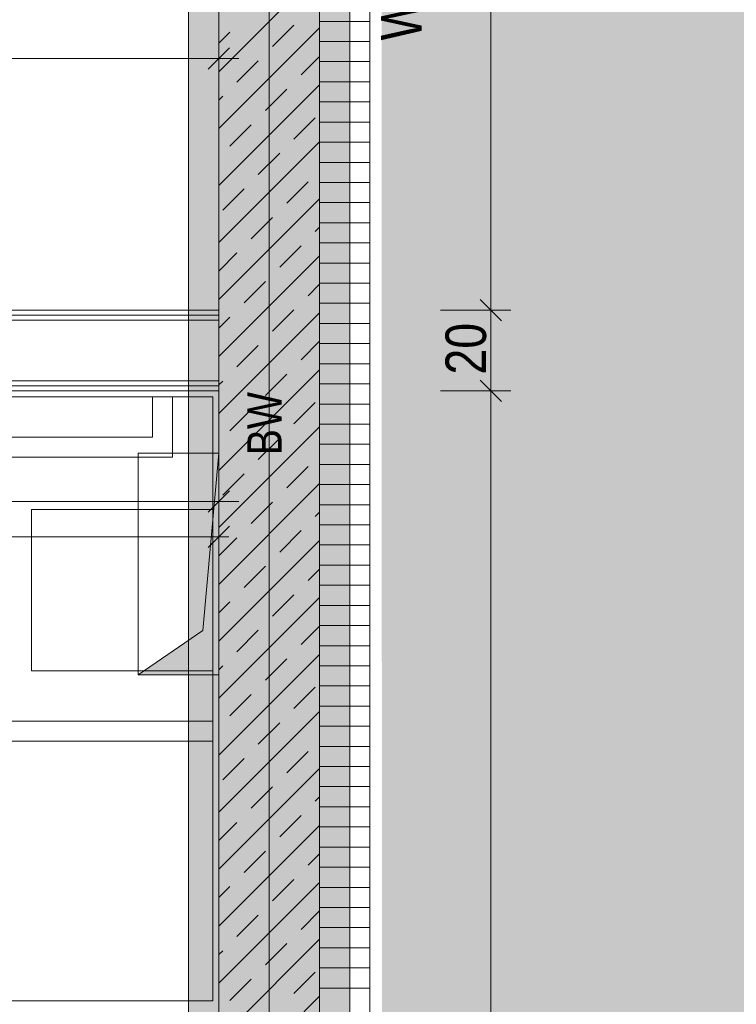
# Model space of a CAD drawing. Extents: x -500 to 300, y 62 to 1162.
# Tile 71 of 90: x -11 to 25, y 683 to 731. Entities that reach past the tile are written whole.
import ezdxf
from ezdxf.lldxf.tags import DXFTag

# ---------------------------------------------------------------- set-up
doc = ezdxf.new("R2010")
doc.units = 0
doc.layers.get('0').update_dxf_attribs({"lineweight": 13})
for name, color, linetype, lineweight, true_color in [('00 -Bauelemente -Dämmung innen', 7, 'Continuous', 9, 0xff7fe6), ('00 -Bauelemente -Gipskarton', 7, 'Continuous', 9, 0xff7fe6), ('30 -34 Innenwände- 1 tragend', 7, 'Continuous', 13, 0xdd0806), ('30 -34 Innenwände- 2 nichttragend', 7, 'Continuous', 18, 0xff7fe6), ('30 -35 Decken- 1 Konstruktion-Träger- Stahlbeton', 7, 'Continuous', 13, 0x33aa00), ('30 -35 Decken- 11 Durchbruch', 5, 'Continuous', 15, 0x0000ff), ('40 -41 Abwasser_Wasser_Gas- 1 Abwasser + sanitäre Anlagen', 7, 'Continuous', 9, 0xff6633), ('60 -61 Ausstattung -1 Möbel -verdeckt', 9, 'fein_strichliert-A06G93KA8I', 13, 0x808080), ('70 -76 Bemaßung- 2 Allgemein', 9, 'Continuous', 5, 0x808080), ('iwb_Layout BA_Markierung', 7, 'Continuous', 9, 0xbadcdc), ('iwb_Schraffur_BW', 7, 'Continuous', 13, 0x7400e8), ('iwb_Schraffur_Unterzug', 7, 'Continuous', 5, 0xffffcc), ('iwb_Sichtbeton', 2, 'Continuous', 50, 0xffff00), ('iwb_Sichtbeton-Shading', 2, 'Continuous', 50, 0xffff00)]:
    doc.layers.add(name, color=color, linetype=linetype, lineweight=lineweight, true_color=true_color)
doc.layers.add('70 -71 Achsen- 1 Gebäudeachsen', color=7, linetype='STRICHPUNKT2-A06G93K98I', lineweight=18)
doc.layers.add('70 -75 Raumstempel- 3 Wandstempel', color=7, linetype='Continuous', lineweight=50)
doc.styles.get("Standard").update_dxf_attribs({"font": 'ARIALN.TTF'})
tags = doc.linetypes.add('fein_strichliert-A06G93KA8I', pattern=[4, 1, -2, 1]).pattern_tags.tags
tags[8:9] = [DXFTag(74, 4), DXFTag(75, 0), DXFTag(340, '0'), DXFTag(46, 0.0), DXFTag(50, 0.0), DXFTag(44, 0.0), DXFTag(45, 0.0)]
tags[6:7] = [DXFTag(74, 4), DXFTag(75, 0), DXFTag(340, '0'), DXFTag(46, 0.0), DXFTag(50, 0.0), DXFTag(44, 0.0), DXFTag(45, 0.0)]
tags[4:5] = [DXFTag(74, 4), DXFTag(75, 0), DXFTag(340, '0'), DXFTag(46, 0.0), DXFTag(50, 0.0), DXFTag(44, 0.0), DXFTag(45, 0.0)]
tags = doc.linetypes.add('STRICHPUNKT2-A06G93K98I', pattern=[12.7, 6.35, -3.175, 0, -3.175]).pattern_tags.tags
tags[10:11] = [DXFTag(74, 4), DXFTag(75, 0), DXFTag(340, '0'), DXFTag(46, 0.0), DXFTag(50, 0.0), DXFTag(44, 0.0), DXFTag(45, 0.0)]
tags[8:9] = [DXFTag(74, 4), DXFTag(75, 0), DXFTag(340, '0'), DXFTag(46, 0.0), DXFTag(50, 0.0), DXFTag(44, 0.0), DXFTag(45, 0.0)]
tags[6:7] = [DXFTag(74, 4), DXFTag(75, 0), DXFTag(340, '0'), DXFTag(46, 0.0), DXFTag(50, 0.0), DXFTag(44, 0.0), DXFTag(45, 0.0)]
tags[4:5] = [DXFTag(74, 4), DXFTag(75, 0), DXFTag(340, '0'), DXFTag(46, 0.0), DXFTag(50, 0.0), DXFTag(44, 0.0), DXFTag(45, 0.0)]

# ---------------------------------------------------------------- blocks, each defined once
blk = doc.blocks.new('Shading-A06G93H18I', base_point=(43.752, 776.653))
at = {"layer": 'iwb_Sichtbeton-Shading', "color": 51, "true_color": 0xffff7f}
blk.add_solid([(-0.498, 772.253), (-0.498, 317.122), (-1.098, 771.653), (-1.098, 317.116)], dxfattribs=at)
blk = doc.blocks.new('Polygon-A06G93K38I')
at = {"color": 0, "linetype": 'ByBlock', "lineweight": -2, "ltscale": 0.13}
blk.add_solid([(7.393, 86.702), (7.226, 1083.814), (76.501, 86.518), (76.501, 1083.814)], dxfattribs=at)
blk = doc.blocks.new('Referenz-A06G93KB8I')
at = {"layer": '00 -Bauelemente -Dämmung innen', "color": 0, "linetype": 'Continuous', "lineweight": -2, "ltscale": 0.13}
for p, q in [((-0.799, 716.553), (-62.199, 716.553)), ((-0.799, 713.553), (-62.199, 713.553))]:
    blk.add_line(p, q, dxfattribs=at)
at = {"layer": '00 -Bauelemente -Gipskarton', "color": 0, "linetype": 'Continuous', "lineweight": -2, "ltscale": 0.13}
for p, q in [((-0.799, 717.053), (-62.199, 717.053)), ((-0.799, 716.803), (-62.199, 716.803)), ((-0.799, 716.553), (-62.199, 716.553)), ((-0.799, 713.553), (-62.199, 713.553)), ((-0.799, 713.303), (-62.199, 713.303)), ((-0.799, 713.053), (-62.199, 713.053))]:
    blk.add_line(p, q, dxfattribs=at)
at = {"layer": '30 -34 Innenwände- 1 tragend', "color": 0, "linetype": 'Continuous', "lineweight": -2, "ltscale": 0.13}
for p, q in [((-0.799, 613.453), (-0.799, 770.453)), ((6.701, 613.453), (6.701, 770.453))]:
    blk.add_line(p, q, dxfattribs=at)
at = {"layer": '30 -34 Innenwände- 1 tragend', "color": 0, "lineweight": -2}
for p, q in [((-0.799, 613.453), (-0.799, 770.453)), ((4.201, 613.453), (4.201, 770.453)), ((-0.799, 728.896), (4.201, 733.896)), ((-0.799, 726.068), (4.201, 731.068)), ((1.867, 730.148), (2.928, 731.208)), ((-0.799, 730.31), (-0.254, 730.855)), ((3.281, 728.734), (4.201, 729.654)), ((0.099, 728.38), (1.16, 729.441)), ((-0.799, 723.239), (4.201, 728.239)), ((1.513, 726.966), (2.574, 728.026)), ((-0.799, 727.482), (-0.608, 727.673)), ((2.928, 725.552), (3.988, 726.612)), ((-0.254, 725.198), (0.806, 726.259)), ((-0.799, 720.411), (4.201, 725.411)), ((1.16, 723.784), (2.22, 724.844)), ((2.574, 722.37), (3.635, 723.43)), ((-0.608, 722.016), (0.453, 723.077)), ((-0.799, 717.583), (4.201, 722.583)), ((0.806, 720.602), (1.867, 721.662)), ((3.988, 720.955), (4.201, 721.168)), ((2.22, 719.188), (3.281, 720.248)), ((-0.799, 718.997), (0.099, 719.895)), ((-0.799, 714.754), (4.201, 719.754)), ((0.453, 717.42), (1.513, 718.48)), ((3.635, 717.773), (4.201, 718.34)), ((-0.799, 711.926), (4.201, 716.926)), ((1.867, 716.006), (2.928, 717.066)), ((-0.799, 716.168), (-0.254, 716.713)), ((0.099, 714.238), (1.16, 715.298)), ((3.281, 714.591), (4.201, 715.511)), ((-0.799, 709.097), (4.201, 714.097)), ((1.513, 712.824), (2.574, 713.884)), ((-0.799, 713.34), (-0.608, 713.531)), ((2.928, 711.409), (3.988, 712.47)), ((-0.254, 711.056), (0.806, 712.116)), ((-0.799, 706.269), (4.201, 711.269)), ((1.16, 709.642), (2.22, 710.702)), ((2.574, 708.227), (3.635, 709.288)), ((-0.608, 707.874), (0.453, 708.935)), ((-0.799, 703.44), (4.201, 708.44)), ((0.806, 706.46), (1.867, 707.52)), ((3.988, 706.813), (4.201, 707.026)), ((2.22, 705.045), (3.281, 706.106)), ((-0.799, 704.855), (0.099, 705.753)), ((-0.799, 700.612), (4.201, 705.612)), ((0.453, 703.278), (1.513, 704.338)), ((3.635, 703.631), (4.201, 704.198)), ((-0.799, 697.784), (4.201, 702.784)), ((1.867, 701.863), (2.928, 702.924)), ((-0.799, 702.026), (-0.254, 702.571)), ((0.099, 700.096), (1.16, 701.156)), ((3.281, 700.449), (4.201, 701.369)), ((-0.799, 694.955), (4.201, 699.955)), ((1.513, 698.681), (2.574, 699.742)), ((-0.799, 699.198), (-0.608, 699.389)), ((2.928, 697.267), (3.988, 698.328)), ((-0.254, 696.914), (0.806, 697.974)), ((-0.799, 692.127), (4.201, 697.127)), ((1.16, 695.499), (2.22, 696.56)), ((-0.608, 693.732), (0.453, 694.792)), ((2.574, 694.085), (3.635, 695.146)), ((-0.799, 689.298), (4.201, 694.298)), ((0.806, 692.318), (1.867, 693.378)), ((3.988, 692.671), (4.201, 692.884)), ((2.22, 690.903), (3.281, 691.964)), ((-0.799, 690.713), (0.099, 691.61)), ((-0.799, 686.47), (4.201, 691.47)), ((0.453, 689.136), (1.513, 690.196)), ((3.635, 689.489), (4.201, 690.056)), ((-0.799, 683.641), (4.201, 688.641)), ((-0.799, 687.884), (-0.254, 688.428)), ((1.867, 687.721), (2.928, 688.782)), ((0.099, 685.954), (1.16, 687.014)), ((3.281, 686.307), (4.201, 687.227)), ((-0.799, 680.813), (4.201, 685.813)), ((1.513, 684.539), (2.574, 685.6)), ((-0.799, 685.056), (-0.608, 685.246)), ((2.928, 683.125), (3.988, 684.186)), ((-0.254, 682.772), (0.806, 683.832)), ((-0.799, 677.985), (4.201, 682.985))]:
    blk.add_line(p, q, dxfattribs=at)
at = {"layer": '30 -34 Innenwände- 2 nichttragend', "color": 0, "lineweight": -2}
for p, q in [((4.201, 613.453), (4.201, 770.453)), ((6.701, 613.453), (6.701, 770.453)), ((6.701, 731.394), (4.201, 731.394)), ((6.701, 730.394), (4.201, 730.394)), ((6.701, 729.394), (4.201, 729.394)), ((6.701, 728.394), (4.201, 728.394)), ((6.701, 727.394), (4.201, 727.394)), ((6.701, 726.394), (4.201, 726.394)), ((6.701, 725.394), (4.201, 725.394)), ((6.701, 724.394), (4.201, 724.394)), ((6.701, 723.394), (4.201, 723.394)), ((6.701, 722.394), (4.201, 722.394)), ((6.701, 721.394), (4.201, 721.394)), ((6.701, 720.394), (4.201, 720.394)), ((6.701, 719.394), (4.201, 719.394)), ((6.701, 718.394), (4.201, 718.394)), ((6.701, 717.394), (4.201, 717.394)), ((6.701, 716.394), (4.201, 716.394)), ((6.701, 715.394), (4.201, 715.394)), ((6.701, 714.394), (4.201, 714.394)), ((6.701, 713.394), (4.201, 713.394)), ((6.701, 712.394), (4.201, 712.394)), ((6.701, 711.394), (4.201, 711.394)), ((6.701, 710.394), (4.201, 710.394)), ((6.701, 709.394), (4.201, 709.394)), ((6.701, 708.394), (4.201, 708.394)), ((6.701, 707.394), (4.201, 707.394)), ((6.701, 706.394), (4.201, 706.394)), ((6.701, 705.394), (4.201, 705.394)), ((6.701, 704.394), (4.201, 704.394)), ((6.701, 703.394), (4.201, 703.394)), ((6.701, 702.394), (4.201, 702.394)), ((6.701, 701.394), (4.201, 701.394)), ((6.701, 700.394), (4.201, 700.394)), ((6.701, 699.394), (4.201, 699.394)), ((6.701, 698.394), (4.201, 698.394)), ((6.701, 697.394), (4.201, 697.394)), ((6.701, 696.394), (4.201, 696.394)), ((6.701, 695.394), (4.201, 695.394)), ((6.701, 694.394), (4.201, 694.394)), ((6.701, 693.394), (4.201, 693.394)), ((6.701, 692.394), (4.201, 692.394)), ((6.701, 691.394), (4.201, 691.394)), ((6.701, 690.394), (4.201, 690.394)), ((6.701, 689.394), (4.201, 689.394)), ((6.701, 688.394), (4.201, 688.394)), ((6.701, 687.394), (4.201, 687.394)), ((6.701, 686.394), (4.201, 686.394)), ((6.701, 685.394), (4.201, 685.394)), ((6.701, 684.394), (4.201, 684.394)), ((6.701, 683.394), (4.201, 683.394))]:
    blk.add_line(p, q, dxfattribs=at)
at = {"layer": '30 -34 Innenwände- 2 nichttragend', "color": 0, "linetype": 'Continuous', "lineweight": -2, "ltscale": 0.13}
for p, q in [((-0.799, 717.053), (-62.199, 717.053)), ((-0.799, 717.053), (-0.799, 713.053)), ((-0.799, 713.053), (-62.199, 713.053))]:
    blk.add_line(p, q, dxfattribs=at)
at = {"layer": '30 -35 Decken- 1 Konstruktion-Träger- Stahlbeton', "color": 0, "linetype": 'fein_strichliert-A06G93KA8I', "lineweight": -2, "ltscale": 0.13}
for p, q in [((-2.299, 227.453), (-2.299, 770.453)), ((5.701, 227.453), (5.701, 770.453))]:
    blk.add_line(p, q, dxfattribs=at)
at = {"layer": '30 -35 Decken- 11 Durchbruch', "color": 0, "linetype": 'Continuous', "lineweight": -2, "ltscale": 0.13}
for p, q in [((-4.799, 698.953), (-4.799, 709.953)), ((-4.799, 709.953), (-0.799, 709.953)), ((-0.799, 709.953), (-1.599, 701.153)), ((-0.799, 698.953), (-0.799, 709.953)), ((-1.599, 701.153), (-4.799, 698.953)), ((-4.799, 698.953), (-0.799, 698.953))]:
    blk.add_line(p, q, dxfattribs=at)
at = {"layer": '30 -35 Decken- 11 Durchbruch', "color": 0, "lineweight": -2}
for points in [[(-0.799, 698.953), (-1.599, 701.153), (-0.799, 709.953)], [(-1.599, 698.953), (-4.799, 698.953), (-1.599, 701.153)], [(-1.599, 698.953), (-1.599, 701.153), (-0.799, 698.953)]]:
    blk.add_solid(points, dxfattribs=at)
at = {"layer": '40 -41 Abwasser_Wasser_Gas- 1 Abwasser + sanitäre Anlagen', "color": 0, "linetype": 'Continuous', "lineweight": -2, "ltscale": 0.13}
for p, q in [((-4.099, 710.753), (-4.099, 712.753)), ((-4.099, 712.753), (-3.099, 712.753)), ((-3.099, 712.753), (-3.099, 709.753)), ((-14.099, 710.753), (-4.099, 710.753)), ((-3.099, 709.753), (-15.099, 709.753)), ((-10.099, 707.153), (-1.099, 707.153)), ((-10.099, 699.153), (-10.099, 707.153)), ((-1.099, 707.153), (-1.099, 699.153)), ((-1.099, 699.153), (-10.099, 699.153)), ((-18.099, 696.653), (-1.099, 696.653)), ((-1.099, 696.653), (-1.099, 695.653)), ((-1.099, 695.653), (-18.099, 695.653))]:
    blk.add_line(p, q, dxfattribs=at)
at = {"layer": '60 -61 Ausstattung -1 Möbel -verdeckt', "color": 0, "linetype": 'fein_strichliert-A06G93KA8I', "lineweight": -2, "ltscale": 0.13}
for p, q in [((-31.099, 712.753), (-1.099, 712.753)), ((-1.099, 712.753), (-1.099, 682.753)), ((-1.099, 682.753), (-31.099, 682.753))]:
    blk.add_line(p, q, dxfattribs=at)
at = {"layer": '70 -71 Achsen- 1 Gebäudeachsen', "color": 0, "linetype": 'STRICHPUNKT2-A06G93K98I', "lineweight": -2, "ltscale": 0.13}
blk.add_line((1.701, 1084.393), (1.701, 84.953), dxfattribs=at)
at = {"layer": '70 -76 Bemaßung- 2 Allgemein', "color": 0, "linetype": 'Continuous', "lineweight": -2, "ltscale": 0.13}
for p, q in [((12.701, 718.114), (12.701, 770.893)), ((-0.799, 727.053), (-0.799, 730.553)), ((-0.268, 730.084), (-1.329, 729.023)), ((-1.859, 729.553), (-144.738, 729.553)), ((0.201, 729.553), (-1.859, 729.553)), ((12.701, 716.053), (12.701, 718.114)), ((12.701, 718.053), (12.701, 715.993)), ((12.171, 717.584), (13.232, 716.523)), ((13.232, 716.523), (12.171, 717.584)), ((10.201, 717.053), (13.701, 717.053)), ((10.201, 717.053), (13.701, 717.053)), ((12.701, 714.114), (12.701, 715.993)), ((12.701, 712.053), (12.701, 714.114)), ((12.701, 714.053), (12.701, 711.993)), ((13.232, 712.523), (12.171, 713.584)), ((12.171, 713.584), (13.232, 712.523)), ((10.201, 713.053), (13.701, 713.053)), ((10.201, 713.053), (13.701, 713.053)), ((12.701, 642.414), (12.701, 711.993)), ((-0.799, 710.053), (-0.799, 706.553)), ((-0.268, 708.084), (-1.329, 707.023)), ((-1.859, 707.553), (-33.538, 707.553)), ((0.201, 707.553), (-1.859, 707.553)), ((-0.799, 707.794), (-0.799, 704.794)), ((-0.268, 706.325), (-1.329, 705.264)), ((-1.859, 705.794), (-145.938, 705.794)), ((-0.299, 705.794), (-1.859, 705.794))]:
    blk.add_line(p, q, dxfattribs=at)
at = {"layer": '30 -35 Decken- 11 Durchbruch', "color": 0, "linetype": 'Continuous', "lineweight": -2, "ltscale": 0.13, "insert": (-21.821, 700.8), "char_height": 1.7, "attachment_point": 1}
blk.add_mtext('{\\fArial Narrow;0,2m/0,55m}', dxfattribs=at)
at = {"layer": '70 -75 Raumstempel- 3 Wandstempel', "color": 0, "linetype": 'Continuous', "lineweight": -2, "ltscale": 0.13, "attachment_point": 1, "rotation": 90}
for s, insert, char_height in [('{\\fArial Narrow;W120}', (7.252, 730.449), 2.01377), ('{\\fArial Narrow;BW}', (0.619, 709.851), 1.7)]:
    blk.add_mtext(s, dxfattribs=dict(at, insert=insert, char_height=char_height))
at = {"layer": '70 -76 Bemaßung- 2 Allgemein', "color": 0, "linetype": 'Continuous', "lineweight": -2, "ltscale": 0.13, "insert": (10.45, 713.857), "char_height": 2.01377, "attachment_point": 1, "rotation": 90}
blk.add_mtext('{\\fArial Narrow;20}', dxfattribs=at)
blk = doc.blocks.new('Referenz-A06G93KD8I')
at = {"layer": 'iwb_Schraffur_BW', "linetype": 'Continuous', "ltscale": 0.13}
blk.add_solid([(-0.798, 773.453), (4.202, 773.453), (-0.798, 208.513), (4.202, 208.513)], dxfattribs=at)
at = {"layer": 'iwb_Schraffur_Unterzug', "linetype": 'Continuous', "ltscale": 0.13}
blk.add_solid([(-2.298, 227.453), (-2.298, 830.453), (5.702, 227.453), (5.702, 830.453)], dxfattribs=at)
at = {"layer": 'iwb_Sichtbeton', "linetype": 'Continuous', "ltscale": 0.5}
blk.add_solid([(-0.498, 227.453), (-1.098, 227.453), (-0.498, 772.253), (-1.098, 771.653)], dxfattribs=at)

msp = doc.modelspace()

# ---------------------------------------------------------------- block references
at = {"color": 8, "lineweight": 13, "ltscale": 0.13, "true_color": 0x808080}
msp.add_blockref('Referenz-A06G93KB8I', (0, 0), dxfattribs=at)
at = {"color": 8, "lineweight": 25, "ltscale": 0.25, "true_color": 0x808080}
msp.add_blockref('Referenz-A06G93KD8I', (0, 0), dxfattribs=at)
msp.add_blockref('Shading-A06G93H18I', (43.752, 776.653))
at = {"layer": 'iwb_Layout BA_Markierung', "ltscale": 0.13}
msp.add_blockref('Polygon-A06G93K38I', (0, 0), dxfattribs=at)

doc.saveas('drawing.dxf')
